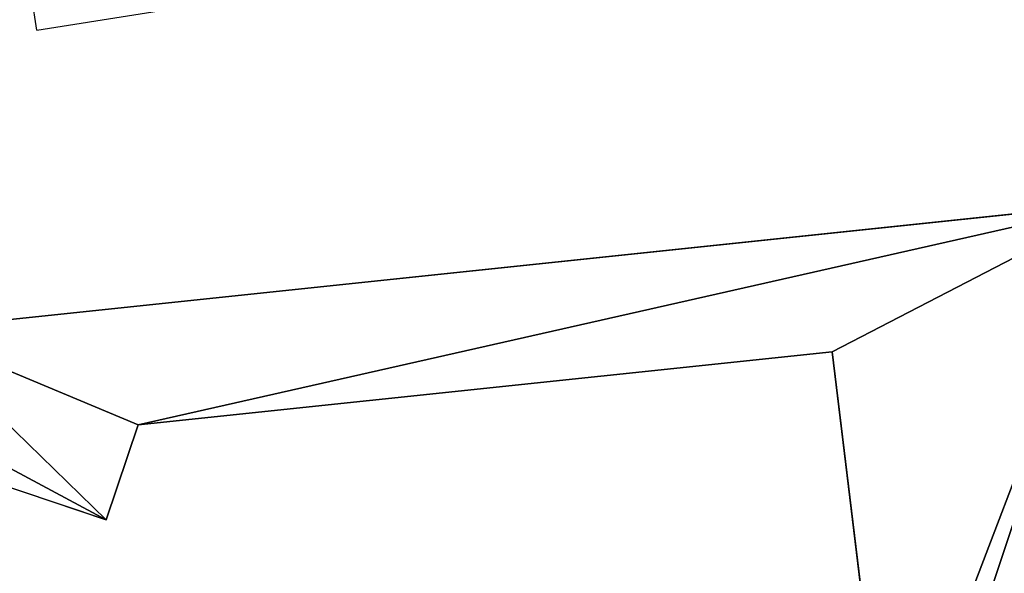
# Model space of a CAD drawing. Extents: x 22936 to 50368, y -4877 to 31080.
# Tile 18 of 256: x 36997 to 41160, y 4203 to 6544. Entities that reach past the tile are written whole.
import ezdxf

# ---------------------------------------------------------------- set-up
doc = ezdxf.new("R2010")
doc.units = 0
for name, color, linetype in [('00_TRACE_RDC', 241, 'CONTINUOUS'), ('04_MENUISERIES_EXT_', 40, 'CONTINUOUS'), ('08_AMENAGEMENTS_EXTERIEURS', 253, 'CONTINUOUS')]:
    doc.layers.add(name, color=color, linetype=linetype)

# ---------------------------------------------------------------- blocks, each defined once
blk = doc.blocks.new('2689-EF-PLANS-2009_11_27_D')
at = {"layer": '04_MENUISERIES_EXT_'}
for q in [(36999.2, 6943.1), (38107, 6664.2)]:
    blk.add_line((37070.1, 6498.8), q, dxfattribs=at)
blk = doc.blocks.new('GROUPER_2')
at = {"layer": '00_TRACE_RDC', "color": 54}
for p, q in [((12134.8, 10646.3), (7021.9, 10108.8)), ((7982.5, 9707), (10917, 10015.5)), ((10917, 10015.5), (11152.4, 8074.7)), ((6146.3, 9876.9), (7847.5, 9305.4)), ((7847.5, 9305.4), (7982.5, 9707))]:
    blk.add_line(p, q, dxfattribs=at)
blk = doc.blocks.new('GROUPER_123')
at = {"layer": '08_AMENAGEMENTS_EXTERIEURS'}
for p, q in [((911.8, 2058.7), (6024.7, 2596.3)), ((4806.9, 1965.5), (1872.4, 1657)), ((5042.3, 24.6), (4806.9, 1965.5)), ((1737.5, 1255.3), (36.3, 1826.9)), ((1872.4, 1657), (1737.5, 1255.3))]:
    blk.add_line(p, q, dxfattribs=at)
mesh = blk.add_polyface(dxfattribs=at)
corners = [(911.8, 2058.7), (133, 2115.2), (0, 2365.1), (1737.5, 1255.3), (36.3, 1826.9), (1872.4, 1657), (6024.7, 2596.3), (4806.9, 1965.5), (5042.3, 24.6), (5166.5, 23.8), (5306.5, 23), (5570.6, 21.3), (5903.2, 451.7), (5951.5, 917.9), (6054.8, 2317.6), (6490, 862.1), (6738.1, 2317.6), (5943.2, 0), (6394.4, 301.4), (6346.2, 18.4)]
mesh.append_faces([[corners[k] for k in face] for face in [(0, 1, 2), (1, 3, 4), (15, 14, 16), (17, 18, 19)]], dxfattribs={"vtx0": -1})
mesh.append_faces([[corners[k] for k in face] for face in [(3, 0, 5), (5, 6, 7), (7, 6, 8), (8, 6, 9), (9, 6, 10), (10, 6, 11), (12, 6, 13), (13, 14, 15)]], dxfattribs={"vtx0": -1, "vtx1": -1})
mesh.append_faces([[corners[k] for k in face] for face in [(3, 1, 0), (11, 6, 12)]], dxfattribs={"vtx0": -1, "vtx1": -1, "vtx2": -1})
mesh.append_faces([[corners[k] for k in face] for face in [(5, 0, 6), (13, 6, 14), (12, 17, 11), (17, 12, 18)]], dxfattribs={"vtx0": -1, "vtx2": -1})

msp = doc.modelspace()

# ---------------------------------------------------------------- block references
at = {"layer": '00_TRACE_RDC'}
msp.add_blockref('GROUPER_2', (29515.2, -4876.9), dxfattribs=at)
at = {"layer": '04_MENUISERIES_EXT_'}
msp.add_blockref('2689-EF-PLANS-2009_11_27_D', (0, 0), dxfattribs=at)
at = {"layer": '08_AMENAGEMENTS_EXTERIEURS', "color": 9}
msp.add_blockref('GROUPER_123', (35625.2, 3173.1), dxfattribs=at)

doc.saveas('drawing.dxf')
